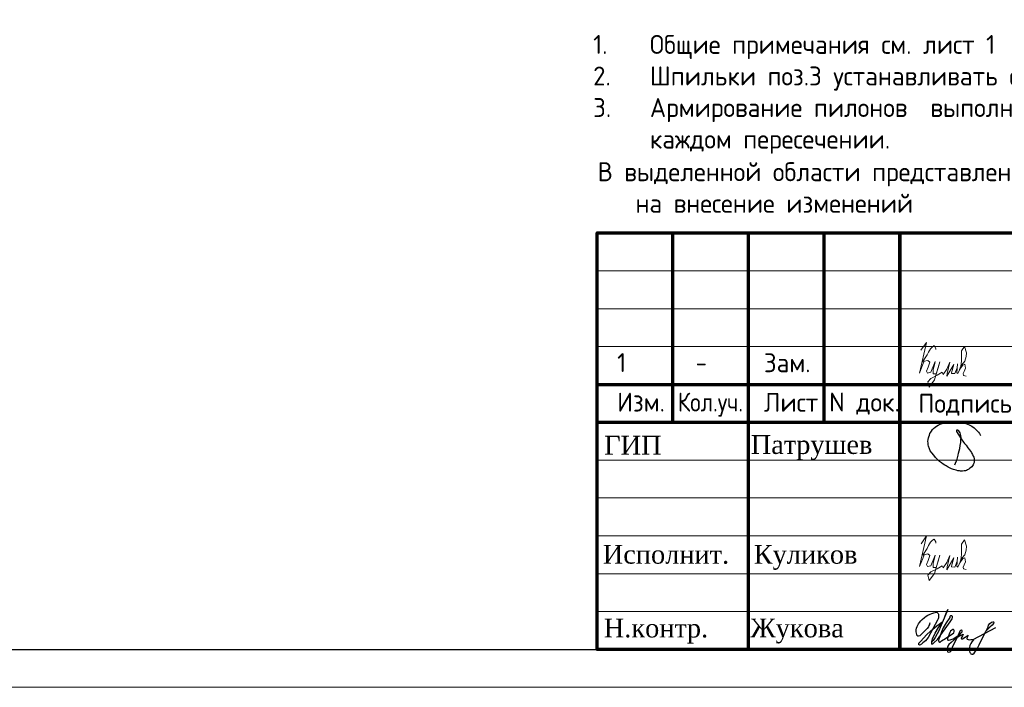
# Model space of a CAD drawing. Header units: millimetres. Extents: x 349531 to 1063351, y -131924 to 96186.
# Tile 172 of 230: x 879386 to 892394, y -65812 to -56995. Entities that reach past the tile are written whole.
import ezdxf

# ---------------------------------------------------------------- set-up
doc = ezdxf.new("R2010")
doc.units = ezdxf.units.MM
for name, color, linetype in [('PDF7_Text', 7, 'Continuous'), ('PDF8_Text', 7, 'Continuous'), ('ТОЛСТЫЕ_ОСНОВНЫЕ', 6, 'Continuous')]:
    doc.layers.add(name, color=color, linetype=linetype)
for name, color, linetype, lineweight in [('Выноски', 20, 'Continuous', 20), ('размер', 1, 'Continuous', 25), ('Рамка', 7, 'Continuous', 70), ('Текст', 7, 'Continuous', 25), ('ТОНКИЕ', 7, 'Continuous', 9)]:
    doc.layers.add(name, color=color, linetype=linetype, lineweight=lineweight)
doc.styles.add('GOST-2.304_Type-B', font='GOST_Common.ttf')
doc.styles.add('PDF Times New Roman', font='times.ttf')
doc.styles.add('ГОСТ', font='GOST_Common.ttf')

# ---------------------------------------------------------------- blocks, each defined once
blk = doc.blocks.new('*U1380')
at = {"layer": 'ТОЛСТЫЕ_ОСНОВНЫЕ', "color": 6}
blk.add_lwpolyline([(20, 5), (415, 5), (415, 292), (20, 292)], close=True, dxfattribs=at)
at = {"layer": 'ТОНКИЕ'}
blk.add_lwpolyline([(0, 0), (420, 0), (420, 297), (0, 297)], close=True, dxfattribs=at)
blk = doc.blocks.new('11')
at = {"layer": 'Выноски'}
for p, q in [((47944, 66700), (47962, 66737)), ((47962, 66737), (47989, 66781)), ((47989, 66781), (48016, 66806)), ((48016, 66806), (48038, 66823)), ((48038, 66823), (48060, 66786)), ((48060, 66786), (48058, 66769)), ((47885, 66608), (47944, 66700))]:
    blk.add_line(p, q, dxfattribs=at)
blk.add_lwpolyline([(47863, 66761), (47937, 66865), (47843, 66458), (47885, 66564), (47905, 66616), (47954, 66628), (47979, 66606), (47957, 66539), (47937, 66487), (47947, 66458), (47991, 66470), (48051, 66611), (48041, 66569), (48023, 66505), (48023, 66448), (48065, 66448), (48090, 66529), (48110, 66608), (48043, 66369), (47972, 66275), (47954, 66344), (47991, 66389), (48078, 66431), (48142, 66470), (48154, 66441), (48204, 66512), (48246, 66606), (48209, 66455), (48204, 66418), (48295, 66574), (48265, 66463), (48265, 66455), (48312, 66453), (48342, 66529), (48347, 66584), (48337, 66465), (48349, 66453), (48401, 66569), (48443, 66616), (48461, 66678), (48466, 66727), (48436, 66811), (48399, 66754), (48399, 66618), (48389, 66549), (48374, 66507), (48416, 66564), (48441, 66576), (48451, 66524), (48433, 66482), (48419, 66453), (48424, 66428), (48458, 66421)], dxfattribs=at)
blk = doc.blocks.new('яяя')
at = {"lineweight": 30}
for points in [[(345424, 110432), (345425, 110410), (345424, 110397), (345417, 110379), (345406, 110350), (345390, 110319), (345357, 110275), (345310, 110221), (345265, 110176), (345198, 110110), (345161, 110077), (345133, 110066), (345116, 110066), (345102, 110075), (345090, 110091), (345082, 110115), (345074, 110146), (345066, 110182), (345064, 110206), (345067, 110234), (345077, 110278), (345095, 110320), (345114, 110361), (345134, 110395), (345159, 110428), (345195, 110469), (345228, 110506), (345284, 110560), (345331, 110595), (345379, 110625), (345435, 110648), (345486, 110670), (345532, 110686), (345573, 110696), (345605, 110698), (345621, 110695), (345635, 110687), (345648, 110671), (345656, 110649), (345659, 110625), (345659, 110583), (345656, 110553), (345647, 110523), (345635, 110489), (345387, 110033), (345349, 109985), (345311, 109948), (345247, 109889), (345209, 109858), (345192, 109844), (345180, 109837), (345157, 109833), (345150, 109835), (345140, 109842), (345135, 109856), (345138, 109881), (345148, 109892), (345183, 109930), (345267, 110024), (345343, 110105), (345455, 110213), (345617, 110343), (345775, 110456), (345811, 110526), (345838, 110607), (345890, 110740), (345902, 110771), (345698, 110295), (345672, 110226), (345626, 110132), (345572, 110032), (345518, 109953), (345481, 109918), (345497, 110001), (345567, 110147), (345655, 110301), (345760, 110442)], [(345481, 109918), (345476, 109896), (345475, 109874), (345485, 109861), (345506, 109866), (345539, 109891), (345632, 109983), (345968, 110450), (346022, 110527), (346029, 110560), (346027, 110579), (346026, 110590), (346010, 110605), (345993, 110609), (345975, 110601), (345962, 110584), (345954, 110562), (345857, 110421), (345783, 110292), (345741, 110183), (345701, 110079), (345665, 109985), (345660, 109952), (345666, 109929), (345669, 109915), (345682, 109910), (345702, 109914), (345735, 109941), (345846, 110007), (346065, 110160), (346075, 110193), (346070, 110217), (346066, 110236), (346052, 110241), (346030, 110241), (346007, 110228), (345978, 110203), (345960, 110164), (345892, 110010), (345895, 109986), (345904, 109966), (345925, 109964), (345969, 109968), (346045, 110000), (346218, 110114), (346261, 110154), (346280, 110184), (346282, 110210), (346278, 110225), (346263, 110229), (346241, 110222), (346220, 110198), (346162, 110049), (345989, 109904), (345932, 109849), (345906, 109805), (345891, 109739), (345890, 109690), (345899, 109652), (345924, 109647), (345956, 109655), (345980, 109674), (346058, 109838), (346158, 110046), (346261, 110098), (346314, 110120), (346292, 110079), (346269, 110036), (346261, 110008), (346267, 109998), (346293, 109998), (346363, 110039), (346445, 110095), (346421, 110068), (346414, 110040), (346407, 110011), (346416, 109990), (346466, 109972), (346509, 109977), (346574, 109984), (347172, 110293)], [(346586, 109971), (346543, 109917), (346509, 109873), (346489, 109825), (346475, 109767), (346472, 109710), (346478, 109675), (346485, 109641), (346501, 109621), (346517, 109602), (346542, 109589), (346568, 109592), (346605, 109620), (346680, 109731), (346736, 109842), (346865, 110115), (346962, 110290), (346969, 110318), (346979, 110360), (347013, 110403), (347056, 110434), (347091, 110450), (347109, 110450), (347121, 110434), (347115, 110405), (347072, 110355), (347012, 110307), (346924, 110222)]]:
    blk.add_lwpolyline(points, dxfattribs=at)
blk = doc.blocks.new('Патрушев')
at = {"color": 5, "lineweight": 25}
blk.add_lwpolyline([(58.5, -35.09), (59.7, -31.98), (60.22, -29.81), (60.47, -28.76), (60.76, -27.56), (61.06, -26.32), (61.37, -24.67), (61.64, -22.98), (61.77, -21.63), (61.83, -20.46), (61.74, -19.5), (61.5, -18.56), (61.27, -17.93), (60.96, -17.34), (60.63, -16.86), (60.45, -16.66), (60.39, -16.62), (60.25, -16.53), (60.03, -16.42), (59.74, -16.36), (59.56, -16.39), (59.41, -16.5), (59.32, -16.73), (59.32, -16.96), (59.41, -17.15), (61.8, -21.04), (63.12, -22.91), (63.7, -23.61), (64.53, -24.59), (65.48, -25.87), (66.43, -27.07), (66.87, -27.73), (67.42, -28.44), (67.68, -28.93), (68, -29.52), (68.38, -30.41), (68.65, -31), (68.82, -31.71), (68.89, -32.2), (68.93, -32.68), (68.9, -33.35), (68.81, -33.79), (68.57, -34.59), (68.27, -35.18), (67.92, -35.7), (67.56, -36.23), (66.92, -36.75), (66.44, -37.14), (65.93, -37.49), (65.34, -37.85), (64.79, -38.12), (64.12, -38.33), (63.56, -38.4), (62.54, -38.51), (61.58, -38.47), (60.89, -38.38), (60.1, -38.27), (59.25, -38.05), (58.41, -37.75), (57.66, -37.55), (56.61, -37.27), (55.88, -36.92), (54.92, -36.35), (53.85, -35.72), (53.05, -35.25), (52.17, -34.73), (51.27, -34.08), (50.13, -33.27), (49.09, -32.31), (47.96, -31.09), (47.07, -29.92), (46.05, -28.68), (45.23, -27.65), (44.74, -26.54), (44.28, -25.09), (44.05, -24.29), (43.98, -23.29), (43.94, -22.47), (43.99, -21.49), (44.18, -20.57), (44.46, -19.97), (44.74, -19.1), (45.02, -18.24), (45.49, -17.42), (45.85, -16.92), (46.39, -16.14), (46.99, -15.53), (47.83, -14.81), (48.65, -14.29), (49.43, -13.79), (50.53, -13.27), (51.57, -12.89), (52.65, -12.48), (54.17, -12.1), (55.44, -11.87), (56.95, -11.79), (58.35, -11.79), (59.63, -11.91), (61, -12.05), (62.71, -12.35), (64.46, -12.88), (66.16, -13.58), (67.55, -14.27), (68.88, -15.13), (70.02, -16.25), (71.14, -17.49), (71.67, -18.26), (72.28, -19.27)], dxfattribs=at)
blk = doc.blocks.new('штамп кж1.1')
at = {"layer": 'Рамка', "color": 7}
for p, q in [((405358, -83134), (405358, -80634)), ((407358, -83134), (407358, -80634)), ((404358, -82634), (410858, -82634)), ((404358, -83134), (422858, -83134))]:
    blk.add_line(p, q, dxfattribs=at)
at = {"layer": 'Рамка'}
for p, q in [((406358, -86134), (406358, -80634)), ((408358, -86134), (408358, -80634)), ((408358, -80634), (408358, -86134))]:
    blk.add_line(p, q, dxfattribs=at)
at = {"layer": 'Рамка', "color": 7, "lineweight": 15}
for p, q in [((404358, -81134), (410858, -81134)), ((404358, -81634), (410858, -81634)), ((404358, -82134), (410858, -82134)), ((404358, -83634), (410858, -83634)), ((404358, -84134), (410858, -84134)), ((404358, -84634), (410858, -84634)), ((404358, -85134), (410858, -85134)), ((404358, -85634), (410858, -85634))]:
    blk.add_line(p, q, dxfattribs=at)
at = {"layer": 'Рамка'}
blk.add_lwpolyline([(422858, -86134), (404358, -86134), (404358, -80634), (422858, -80634)], close=True, dxfattribs=at)
at = {"color": 5, "xscale": 24.5, "yscale": 24.5, "zscale": 24.5}
blk.add_blockref('Патрушев', (407651, -82836), dxfattribs=at)
at = {"color": 2, "lineweight": 60, "xscale": 0.5, "yscale": 0.5, "zscale": 0.5}
blk.add_blockref('яяя', (236038, -140993), dxfattribs=at)
at = {"layer": 'Выноски', "color": 0}
blk.add_blockref('11', (360773, -151499), dxfattribs=at)
at = {"layer": 'PDF7_Text', "char_height": 248, "attachment_point": 7, "style": 'PDF Times New Roman'}
for s, insert in [('Патрушев', (406387, -83634)), ('Жукова', (406381, -86056))]:
    blk.add_mtext(s, dxfattribs=dict(at, insert=insert))
at = {"layer": 'PDF7_Text', "insert": (406426, -85084), "char_height": 247.95, "attachment_point": 7, "style": 'PDF Times New Roman'}
blk.add_mtext_dynamic_manual_height_columns('{\\C256;Куликов}', width=2000, gutter_width=1250, heights=[0], dxfattribs=at)
at = {"layer": 'PDF8_Text', "char_height": 248, "attachment_point": 7, "style": 'PDF Times New Roman'}
for s, insert in [('ГИП', (404451, -83561)), ('Исполнит.', (404432, -85007)), ('Н.контр.', (404445, -86056))]:
    blk.add_mtext(s, dxfattribs=dict(at, insert=insert))
at = {"layer": 'Текст', "color": 7, "style": 'ГОСТ'}
for s, p in [('Изм.', (404622, -82993)), ('Лист', (406561, -82996)), ('N док.', (407423, -82993)), ('Подпись', (408601, -83008))]:
    blk.add_text(s, height=250, dxfattribs=at).set_placement(p)
at = {"layer": 'Текст', "color": 7, "style": 'ГОСТ', "width": 0.9}
blk.add_text('Кол.уч.', height=250, dxfattribs=at).set_placement((405423, -82992))

msp = doc.modelspace()

# ---------------------------------------------------------------- block references
at = {"xscale": 100, "yscale": 100, "zscale": 100}
msp.add_blockref('*U1380', (864015.6, -65811.7), dxfattribs=at)
at = {"layer": 'Выноски', "color": 0}
msp.add_blockref('11', (843429.9, -128121.7), dxfattribs=at)
at = {"layer": 'размер'}
msp.add_blockref('штамп кж1.1', (482657.2, 20822.5), dxfattribs=at)

# ---------------------------------------------------------------- texts
at = {"ltscale": 100, "insert": (886961.6, -57196.6), "char_height": 250, "width": 17398.124, "attachment_point": 1, "style": 'GOST-2.304_Type-B'}
msp.add_mtext('\\pxi-3,l3,t3,20;1.^IОбщие примечания см. лист 1\\P2.^IШпильки поз.3 устанавливать с шагом 400 по вертикали и с шагом  400 по горизонтали.\\P3.^IАрмирование пилонов  выполнять отдельными стержнями. Арматуру вязать вязальной проволокой в каждом пересечении.', dxfattribs=at)
at = {"layer": 'Выноски', "color": 240, "true_color": 0xed1f24, "insert": (887021.2, -58878.1), "char_height": 250, "width": 18219.66, "attachment_point": 1, "style": 'ГОСТ'}
msp.add_mtext('\\pxi-2,l2,sm1;В выделенной области представлена замененная ( актуальная) версия. Содержание изменения см. в листе разрешения на внесение изменений', dxfattribs=at)
at = {"layer": 'Текст', "color": 7, "style": 'ГОСТ'}
for s, p in [('1', (887278.9, -61648.1)), ('1', (887278.9, -61648.1)), ('Зам.', (889217.8, -61650.8)), ('Зам.', (889217.8, -61650.8))]:
    msp.add_text(s, height=250, dxfattribs=at).set_placement(p)
at = {"layer": 'Текст', "color": 7, "style": 'ГОСТ', "width": 0.9}
msp.add_text('-', height=250, dxfattribs=at).set_placement((888317.7, -61646.7))
msp.add_text('-', height=250, dxfattribs=at).set_placement((888317.7, -61646.7))

doc.saveas('drawing.dxf')
